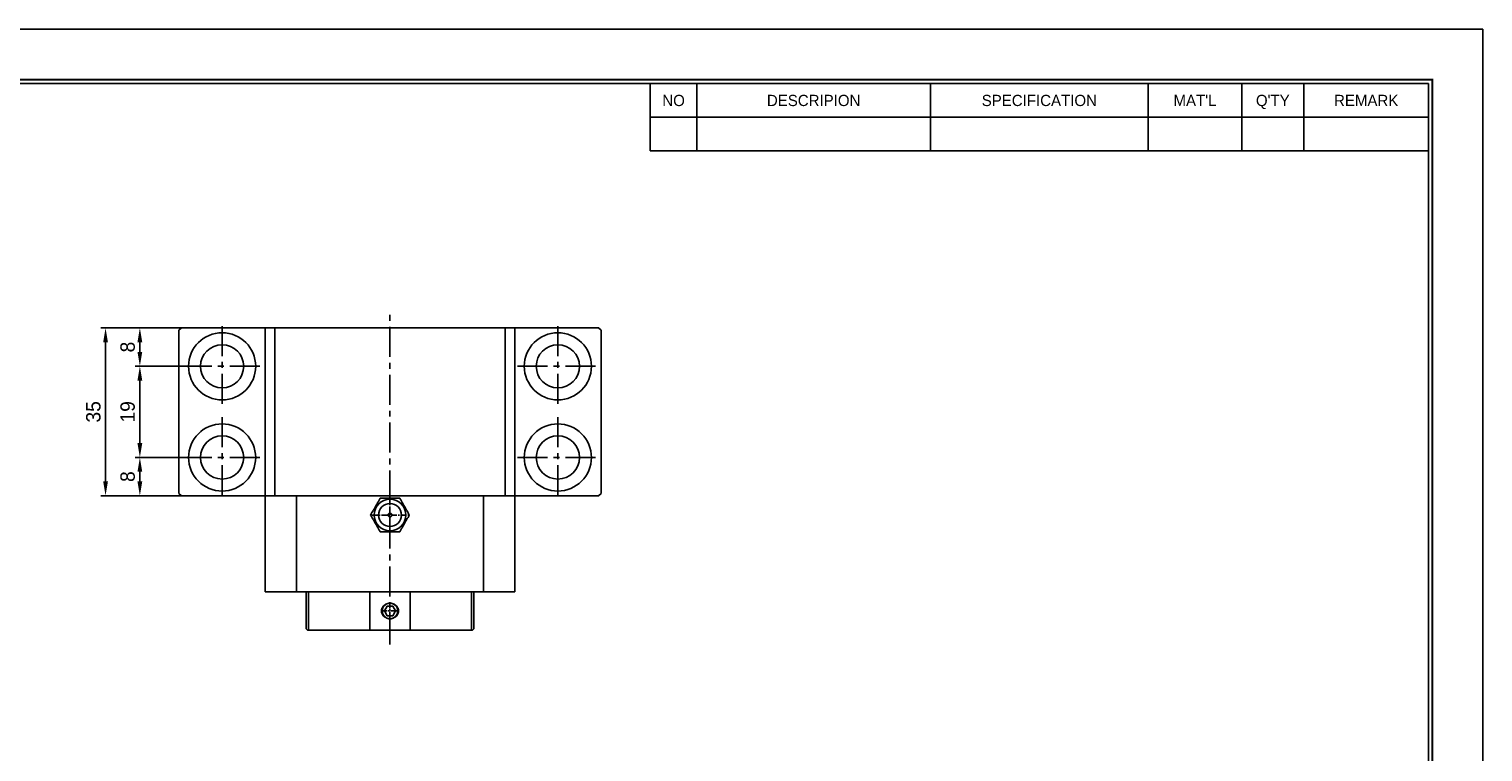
# Model space of a CAD drawing. Header units: millimetres. Extents: x -29 to 5648, y -387 to 3949.
# Tile 5 of 7: x 179 to 482, y 190 to 341. Entities that reach past the tile are written whole.
import ezdxf
from ezdxf.enums import TextEntityAlignment as Align

# ---------------------------------------------------------------- set-up
doc = ezdxf.new("R2010")
doc.units = ezdxf.units.MM
doc.linetypes.add('CENTER', pattern=[2, 1.25, -0.25, 0.25, -0.25])
doc.layers.get('0').update_dxf_attribs({"linetype": 'CONTINUOUS'})
doc.layers.get('Defpoints').update_dxf_attribs({"linetype": 'CONTINUOUS'})
for name, color, linetype in [('1', 1, 'CENTER'), ('5', 7, 'CONTINUOUS'), ('7', 7, 'CONTINUOUS'), ('center', 1, 'CENTER'), ('OUTLINE', 7, 'CONTINUOUS')]:
    doc.layers.add(name, color=color, linetype=linetype)
doc.dimstyles.new('3', dxfattribs={"dimtxt": 3, "dimasz": 3, "dimexe": 1, "dimexo": 0, "dimgap": 1, "dimtad": 1, "dimdec": 3, "dimzin": 11, "dimdsep": 46, "dimtxsty": 'Standard', "dimcen": 0, "dimclrd": 5, "dimclre": 5, "dimclrt": 3, "dimadec": 0, "dimazin": 0, "dimtfac": 0.6, "dimtdec": 3, "dimtmove": 0, "dimatfit": 3, "dimfxl": 1.25, "dimtolj": 1, "dimtzin": 11, "dimarcsym": 0})

# ---------------------------------------------------------------- blocks, each defined once
blk = doc.blocks.new('란표제')
at = {"layer": '7', "color": 0}
for p, q in [((386.1, 273), (0, 273)), ((386.1, 0), (386.1, 273))]:
    blk.add_line(p, q, dxfattribs=at)
at = {"layer": '7'}
for p, q in [((247, 263.9), (247, 252.64)), ((254.8, 263.9), (254.8, 252.64)), ((293.8, 263.9), (293.8, 252.64)), ((330.2, 263.9), (330.2, 252.64)), ((345.8, 263.9), (345.8, 252.64)), ((356.2, 263.9), (356.2, 252.64)), ((247, 258.27), (377, 258.27)), ((247, 252.64), (377, 252.64))]:
    blk.add_line(p, q, dxfattribs=at)
at = {"layer": '7', "const_width": 0.325}
blk.add_lwpolyline([(377.65, 8.45), (377.65, 264.55), (13, 264.55), (13, 8.45)], close=True, dxfattribs=at)
at = {"layer": '7'}
blk.add_lwpolyline([(377, 9.1), (377, 263.9), (13.65, 263.9), (13.65, 9.1)], close=True, dxfattribs=at)
at = {"layer": '5', "ltscale": 0.5}
for tag, p, height in [('TITLE', (308.32, 31.73), 3.25), ('도번', (326.54, 20.34), 3.25), ('SCALE', (329.92, 12.42), 1.56), ('DATE', (360.13, 12.36), 1.56)]:
    blk.add_attdef(tag, p, '', height=height, dxfattribs=at)
at = {"layer": '7'}
for s, height, p in [('NO', 1.877, (250.9, 261.08)), ('DESCRIPION', 1.877, (274.3, 261.08)), ('SPECIFICATION', 1.8772, (312, 261.08)), ("MAT'L", 1.877, (338, 261.08)), ("Q'TY", 1.877, (351, 261.08)), ('REMARK', 1.877, (366.6, 261.08))]:
    blk.add_text(s, height=height, dxfattribs=at).set_placement(p, align=Align.MIDDLE_CENTER)
for tag, p in [('필렛', (233.03, 14.17)), ('모따기', (233.03, 10.79))]:
    blk.add_attdef(tag, text='', height=1.5, dxfattribs=at).set_placement(p, align=Align.MIDDLE_LEFT)
blk = doc.blocks.new('*D2429')
at = {"color": 5, "lineweight": -2, "ltscale": 5}
for p, q in [((210.6, 278.42), (200.85, 278.42)), ((201.85, 273.42), (201.85, 275.42)), ((210.6, 270.42), (200.85, 270.42))]:
    blk.add_line(p, q, dxfattribs=at)
at = {"color": 5}
for points in [[(202.35, 275.42), (201.35, 275.42), (201.85, 278.42)], [(201.35, 273.42), (202.35, 273.42), (201.85, 270.42)]]:
    blk.add_solid(points, dxfattribs=at)
at = {"layer": 'Defpoints', "color": 0}
for p in [(201.85, 278.42), (210.6, 278.42), (210.6, 270.42)]:
    blk.add_point(p, dxfattribs=at)
at = {"color": 3, "ltscale": 5, "insert": (199.31, 274.42), "char_height": 3, "attachment_point": 5, "rotation": 90}
blk.add_mtext('\\A1;8', dxfattribs=at)
blk = doc.blocks.new('*D2430')
at = {"color": 5, "lineweight": -2, "ltscale": 5}
for p, q in [((210.6, 270.42), (200.85, 270.42)), ((201.85, 267.42), (201.85, 254.42)), ((210.6, 251.42), (200.85, 251.42))]:
    blk.add_line(p, q, dxfattribs=at)
at = {"color": 5}
for points in [[(202.35, 267.42), (201.35, 267.42), (201.85, 270.42)], [(201.35, 254.42), (202.35, 254.42), (201.85, 251.42)]]:
    blk.add_solid(points, dxfattribs=at)
at = {"layer": 'Defpoints', "color": 0}
for p in [(210.6, 270.42), (201.85, 251.42), (210.6, 251.42)]:
    blk.add_point(p, dxfattribs=at)
at = {"color": 3, "ltscale": 5, "insert": (199.31, 260.92), "char_height": 3, "attachment_point": 5, "rotation": 90}
blk.add_mtext('\\A1;19', dxfattribs=at)
blk = doc.blocks.new('*D2431')
at = {"color": 5, "lineweight": -2, "ltscale": 5}
for p, q in [((210.6, 251.42), (200.85, 251.42)), ((201.85, 248.42), (201.85, 246.42)), ((210.6, 243.42), (200.85, 243.42))]:
    blk.add_line(p, q, dxfattribs=at)
at = {"color": 5}
for points in [[(202.35, 248.42), (201.35, 248.42), (201.85, 251.42)], [(201.35, 246.42), (202.35, 246.42), (201.85, 243.42)]]:
    blk.add_solid(points, dxfattribs=at)
at = {"layer": 'Defpoints', "color": 0}
for p in [(210.6, 251.42), (201.85, 243.42), (210.6, 243.42)]:
    blk.add_point(p, dxfattribs=at)
at = {"color": 3, "ltscale": 5, "insert": (199.31, 247.42), "char_height": 3, "attachment_point": 5, "rotation": 90}
blk.add_mtext('\\A1;8', dxfattribs=at)
blk = doc.blocks.new('*D2435')
at = {"color": 5, "lineweight": -2, "ltscale": 5}
for p, q in [((210.5, 278.42), (193.7, 278.42)), ((194.7, 275.42), (194.7, 246.42)), ((210.6, 243.42), (193.7, 243.42))]:
    blk.add_line(p, q, dxfattribs=at)
at = {"color": 5}
for points in [[(195.2, 275.42), (194.2, 275.42), (194.7, 278.42)], [(194.2, 246.42), (195.2, 246.42), (194.7, 243.42)]]:
    blk.add_solid(points, dxfattribs=at)
at = {"layer": 'Defpoints', "color": 0}
for p in [(210.5, 278.42), (194.7, 243.42), (210.6, 243.42)]:
    blk.add_point(p, dxfattribs=at)
at = {"color": 3, "ltscale": 5, "insert": (192.17, 260.92), "char_height": 3, "attachment_point": 5, "rotation": 90}
blk.add_mtext('\\A1;35', dxfattribs=at)

msp = doc.modelspace()

# ---------------------------------------------------------------- linework, layer by layer
at = {"ltscale": 5}
for p, q in [((227.9979, 243.4158), (227.9979, 223.4158)), ((234.4979, 223.4158), (234.4979, 243.4158)), ((273.4979, 223.4158), (273.4979, 243.4158)), ((279.9979, 243.4158), (279.9979, 223.4158))]:
    msp.add_line(p, q, dxfattribs=at)
at = {"layer": '1', "ltscale": 5}
for p, q in [((253.9979, 212.4158), (253.9979, 281.4158)), ((218.9979, 278.8108), (218.9979, 262.0208)), ((288.9979, 278.8108), (288.9979, 262.0208)), ((210.6029, 270.4158), (227.3929, 270.4158)), ((280.6029, 270.4158), (297.3929, 270.4158)), ((218.9979, 259.8108), (218.9979, 243.0208)), ((288.9979, 259.8108), (288.9979, 243.0208)), ((210.6029, 251.4158), (227.3929, 251.4158)), ((280.6029, 251.4158), (297.3929, 251.4158))]:
    msp.add_line(p, q, dxfattribs=at)
at = {"layer": 'center'}
for p, q in [((253.9979, 243.2108), (253.9979, 235.6208)), ((250.2029, 239.4158), (257.7929, 239.4158)), ((253.9979, 221.2673), (253.9979, 217.5643)), ((252.1464, 219.4158), (255.8494, 219.4158))]:
    msp.add_line(p, q, dxfattribs=at)
at = {"layer": 'OUTLINE'}
for p, q in [((210.4979, 278.4158), (209.9979, 277.9158)), ((209.9979, 243.9158), (209.9979, 277.9158)), ((210.4979, 278.4158), (228.4979, 278.4158)), ((227.9979, 243.4158), (227.9979, 278.4158)), ((228.4979, 278.4158), (230.205, 278.4158)), ((229.9979, 278.4158), (229.9979, 243.4158)), ((230.205, 278.4158), (277.7908, 278.4158)), ((277.7908, 278.4158), (279.4979, 278.4158)), ((277.9979, 243.4158), (277.9979, 278.4158)), ((279.4979, 278.4158), (297.4979, 278.4158)), ((279.9979, 278.4158), (279.9979, 243.4158)), ((297.9979, 277.9158), (297.4979, 278.4158)), ((297.9979, 277.9158), (297.9979, 243.9158)), ((209.9979, 243.9158), (210.4979, 243.4158)), ((228.4979, 243.4158), (210.4979, 243.4158)), ((230.205, 243.4158), (228.4979, 243.4158)), ((277.7908, 243.4158), (230.205, 243.4158)), ((251.9772, 242.9158), (256.0186, 242.9158)), ((279.4979, 243.4158), (277.7908, 243.4158)), ((297.4979, 243.4158), (279.4979, 243.4158)), ((297.4979, 243.4158), (297.9979, 243.9158)), ((279.9979, 223.4158), (227.9979, 223.4158)), ((272.9913, 223.4158), (235.0045, 223.4158)), ((236.4979, 223.4158), (236.4979, 215.7158)), ((237.0175, 223.4158), (237.0175, 215.4158)), ((249.7651, 215.4158), (249.7651, 223.4158)), ((258.2307, 223.4158), (258.2307, 215.4158)), ((270.9783, 215.4158), (270.9783, 223.4158)), ((271.4979, 215.7158), (271.4979, 223.4158)), ((273.9707, 223.4158), (272.9913, 223.4158)), ((253.4205, 220.4158), (252.8432, 219.4158)), ((252.8432, 219.4158), (253.4205, 218.4158)), ((254.5752, 220.4158), (253.4205, 220.4158)), ((253.4205, 218.4158), (254.5752, 218.4158)), ((255.1526, 219.4158), (254.5752, 220.4158)), ((254.5752, 218.4158), (255.1526, 219.4158)), ((236.4979, 215.7158), (236.7979, 215.4158)), ((237.2888, 215.4158), (236.7979, 215.4158)), ((249.9181, 215.4158), (237.2888, 215.4158)), ((258.0777, 215.4158), (249.9181, 215.4158)), ((270.707, 215.4158), (258.0777, 215.4158)), ((271.1979, 215.4158), (270.707, 215.4158)), ((271.1979, 215.4158), (271.4979, 215.7158))]:
    msp.add_line(p, q, dxfattribs=at)
for centre, radius in [((218.9979, 270.4158), 7), ((288.9979, 270.4158), 7), ((218.9979, 270.4158), 4.5), ((288.9979, 270.4158), 4.5), ((218.9979, 251.4158), 7), ((288.9979, 251.4158), 7), ((218.9979, 251.4158), 4.5), ((288.9979, 251.4158), 4.5), ((253.9979, 239.4158), 3.3), ((253.9979, 239.4158), 2.4), ((253.9979, 219.4158), 1.61)]:
    msp.add_circle(centre, radius, dxfattribs=at)
for points, knots in [([(251.9772, 242.9158), (251.8698, 242.7299), (251.6555, 242.3586), (251.2767, 241.7026), (250.8854, 241.0248), (250.5251, 240.4008), (250.2363, 239.9005), (250.0504, 239.5786), (249.9564, 239.4158)], [0, 0, 0, 0, 0.16834322, 0.3361441, 0.56503343, 0.70854975, 0.85261025, 1, 1, 1, 1]), ([(258.0393, 239.4158), (257.932, 239.6018), (257.7176, 239.973), (257.3389, 240.6291), (256.9476, 241.3068), (256.5873, 241.9309), (256.2984, 242.4312), (256.1126, 242.7531), (256.0186, 242.9158)], [0, 0, 0, 0, 0.16834356, 0.3361441, 0.56503377, 0.70855012, 0.85261062, 1, 1, 1, 1]), ([(253.5979, 239.4158), (253.5979, 239.4159), (253.5979, 239.416), (253.5979, 239.4163), (253.5979, 239.4177), (253.5979, 239.4233), (253.5985, 239.4458), (253.6056, 239.5117), (253.6418, 239.6144), (253.7276, 239.721), (253.8437, 239.7933), (253.9398, 239.8145), (254.0359, 239.817), (254.1329, 239.8005), (254.2525, 239.7342), (254.3436, 239.6319), (254.3897, 239.5197), (254.3979, 239.4453), (254.3979, 239.4159), (254.3979, 239.4158)], [0, 0, 0, 0, 0.00008038, 0.00023966, 0.00087974, 0.00343714, 0.0136672, 0.05466855, 0.16200367, 0.26933774, 0.37667267, 0.48400719, 0.50005672, 0.60739136, 0.71472588, 0.82206052, 0.9293955, 0.99991962, 1, 1, 1, 1]), ([(249.9564, 239.4158), (250.0638, 239.2299), (250.2781, 238.8586), (250.6569, 238.2026), (251.0482, 237.5248), (251.4085, 236.9008), (251.6974, 236.4005), (251.8832, 236.0786), (251.9772, 235.9158)], [0, 0, 0, 0, 0.16834356, 0.3361441, 0.5650334, 0.70855012, 0.85261062, 1, 1, 1, 1]), ([(254.3979, 239.4158), (254.3979, 239.4158), (254.3979, 239.4157), (254.3979, 239.4153), (254.3979, 239.4139), (254.3979, 239.4083), (254.3973, 239.3859), (254.3902, 239.32), (254.354, 239.2173), (254.2682, 239.1107), (254.1521, 239.0384), (254.056, 239.0171), (253.9599, 239.0147), (253.8629, 239.0311), (253.7433, 239.0975), (253.6522, 239.1997), (253.6061, 239.3119), (253.5979, 239.3864), (253.5979, 239.4158), (253.5979, 239.4158)], [0, 0, 0, 0, 0.00007889, 0.00023966, 0.00087825, 0.00343566, 0.01366723, 0.05466869, 0.16200266, 0.26933814, 0.37667255, 0.48400733, 0.5000569, 0.60739179, 0.71472658, 0.82206148, 0.92939534, 0.99992111, 1, 1, 1, 1]), ([(256.0186, 235.9158), (256.126, 236.1018), (256.3403, 236.473), (256.7191, 237.1291), (257.1104, 237.8068), (257.4707, 238.4309), (257.7595, 238.9312), (257.9454, 239.2531), (258.0393, 239.4158)], [0, 0, 0, 0, 0.16834356, 0.33614407, 0.56503378, 0.7085501, 0.85261059, 1, 1, 1, 1]), ([(251.9772, 235.9158), (252.2091, 235.9158), (252.6721, 235.9158), (253.3497, 235.9158), (254.0095, 235.9158), (254.619, 235.9158), (255.2985, 235.9158), (255.7518, 235.9158), (256.0186, 235.9158)], [0, 0, 0, 0, 0.1818455, 0.36288164, 0.50003051, 0.6453139, 0.79120345, 1, 1, 1, 1]), ([(253.0991, 218.0321), (252.9726, 218.1008), (252.8569, 218.1829), (252.6471, 218.3742), (252.5526, 218.4851), (252.3991, 218.7236), (252.3379, 218.854), (252.255, 219.1286), (252.2337, 219.2691), (252.2329, 219.7005), (252.3203, 219.9846), (252.5512, 220.3449), (252.6452, 220.4557), (252.8579, 220.6498), (252.9742, 220.7317), (253.0991, 220.7996)], [0, 0, 0, 0, 0.125, 0.125, 0.25, 0.25, 0.375, 0.375, 0.5, 0.5, 0.75, 0.75, 0.875, 0.875, 1, 1, 1, 1]), ([(253.0991, 220.7996), (253.2314, 220.8855), (253.3782, 220.9531), (253.6804, 221.0427), (253.8404, 221.0659), (254.1563, 221.0658), (254.3151, 221.0428), (254.6191, 220.9526), (254.7629, 220.8864), (254.8966, 220.7996)], [0, 0, 0, 0, 0.25, 0.25, 0.5, 0.5, 0.75, 0.75, 1, 1, 1, 1]), ([(254.8966, 220.7996), (255.0215, 220.7317), (255.1402, 220.6477), (255.3496, 220.4565), (255.4425, 220.3477), (255.5978, 220.1062), (255.6578, 219.9777), (255.7405, 219.7044), (255.7621, 219.5607), (255.7626, 219.276), (255.7413, 219.1314), (255.6595, 218.8584), (255.5982, 218.7263), (255.4442, 218.4862), (255.3505, 218.376), (255.1393, 218.1831), (255.0231, 218.1008), (254.8966, 218.0321)], [0, 0, 0, 0, 0.125, 0.125, 0.25, 0.25, 0.375, 0.375, 0.5, 0.5, 0.625, 0.625, 0.75, 0.75, 0.875, 0.875, 1, 1, 1, 1]), ([(254.8966, 218.0321), (254.7631, 217.9454), (254.6192, 217.8791), (254.3156, 217.789), (254.1564, 217.7657), (253.8367, 217.766), (253.6808, 217.7888), (253.3766, 217.8791), (253.2315, 217.9461), (253.0991, 218.0321)], [0, 0, 0, 0, 0.25, 0.25, 0.5, 0.5, 0.75, 0.75, 1, 1, 1, 1])]:
    msp.add_open_spline(points, degree=3, knots=knots, dxfattribs=at)

# ---------------------------------------------------------------- block references
at = {"ltscale": 5, "xscale": 1.248, "yscale": 1.248, "zscale": 1.248}
msp.add_blockref('란표제', (0, 0), dxfattribs=at)

# ---------------------------------------------------------------- dimensions: what is measured, and where the dimension line sits
at = {"ltscale": 5}
for base, p1, p2, picture, middle in [((194.7035, 243.4158), (210.4979, 278.4158), (210.6029, 243.4158), '*D2435', (192.1655, 260.9158)), ((201.8518, 278.4158), (210.6029, 270.4158), (210.6029, 278.4158), '*D2429', (199.3139, 274.4158)), ((201.8518, 251.4158), (210.6029, 270.4158), (210.6029, 251.4158), '*D2430', (199.3099, 260.9158)), ((201.8518, 243.4158), (210.6029, 251.4158), (210.6029, 243.4158), '*D2431', (199.3139, 247.4158))]:
    dim = msp.add_linear_dim(base=base, p1=p1, p2=p2, angle=90, dimstyle='3', dxfattribs=at)
    dim.commit()
    dim.dimension.update_dxf_attribs({"geometry": picture, "text_midpoint": middle})

doc.saveas('drawing.dxf')
